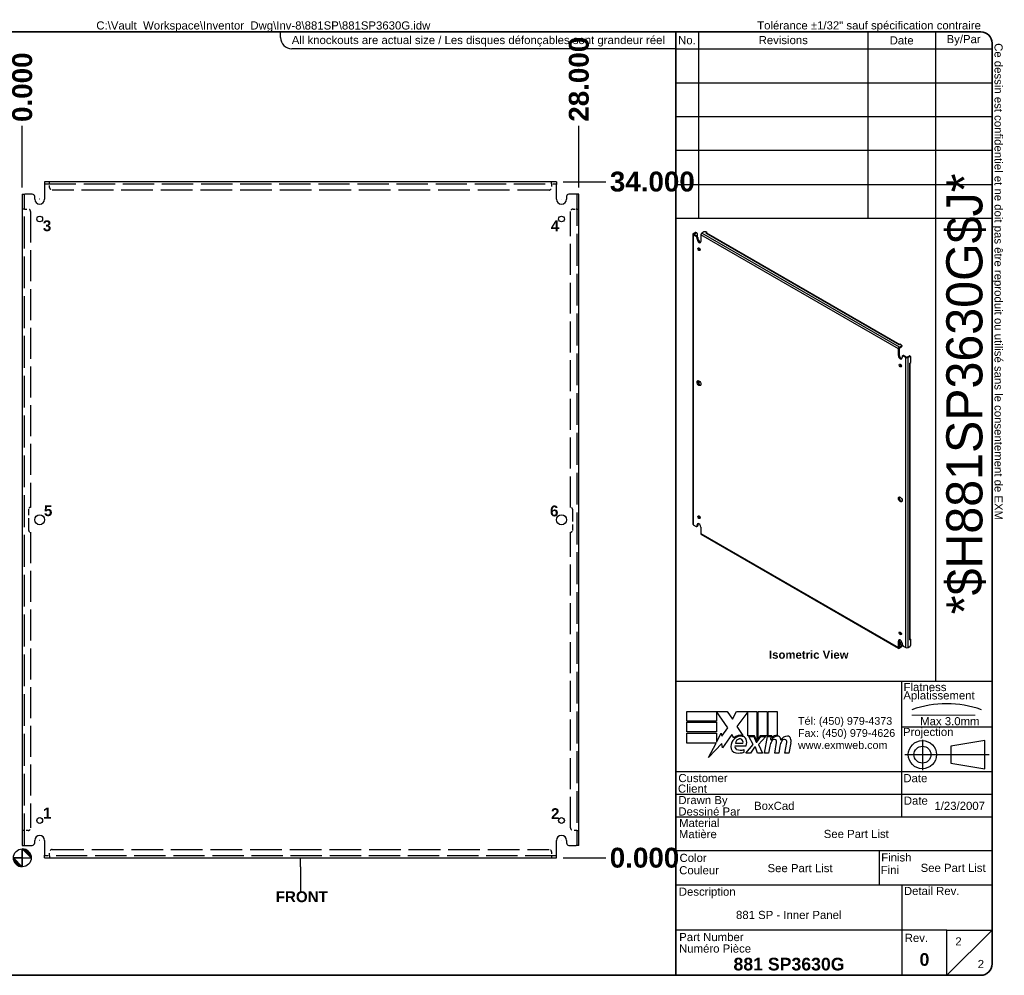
# Model space of a CAD drawing. Header units: inches. Extents: x 3.1 to 77.6, y 2.1 to 50.2.
# Tile 2 of 2: x 28 to 77.6, y 2.1 to 50.2. Entities that reach past the tile are written whole.
import ezdxf
from ezdxf.enums import TextEntityAlignment as Align

# ---------------------------------------------------------------- set-up
doc = ezdxf.new("R2010")
doc.units = ezdxf.units.IN
doc.header["$LTSCALE"] = 8.333333
doc.header["$MEASUREMENT"] = 0
for name, pattern in [('CHAIN', [0.7087, 0.4724, -0.0591, 0.1181, -0.0591]), ('DASHED', [0.2067, 0.1654, -0.0413]), ('DASHED_SPACE', [0.2067, 0.1654, -0.0413])]:
    doc.linetypes.add(name, pattern=pattern)
doc.layers.get('0').update_dxf_attribs({"lineweight": 25})
for name, color, linetype, lineweight in [('Centerline(ANSI)', 7, 'Continuous', 25), ('Dimensions(ANSI)', 7, 'Continuous', 25), ('Hidden Edges(ANSI)', 7, 'DASHED_SPACE', 25), ('Sketch Geometry(ANSI)', 7, 'Continuous', 25), ('Symbols(ANSI)', 7, 'Continuous', 25), ('Visible Edges(ANSI)', 7, 'Continuous', 25), ('Visible Tangent Edges(ANSI)', 7, 'Continuous', 25), ('Work Point(ANSI)', 7, 'Continuous', 25)]:
    doc.layers.add(name, color=color, linetype=linetype, lineweight=lineweight)
doc.styles.add('Current-ANSI', font='arial.ttf')
doc.styles.add('Dimension-ANSI', font='arialbd.ttf')
doc.styles.add('Text Style44', font='arialbd.ttf')
doc.styles.add('Text Style83', font='FRE3OF9X.TTF')
doc.dimstyles.new('INCH-ANSI', dxfattribs={"dimscale": 8.333333, "dimtxt": 0.12, "dimasz": 0.098425, "dimexe": 0.04, "dimexo": 0.04, "dimgap": 0.031496, "dimtad": 0, "dimtih": 1, "dimtoh": 1, "dimdec": 3, "dimrnd": 1e-08, "dimzin": 0, "dimdsep": 46, "dimtxsty": 'Dimension-ANSI', "dimcen": 0.09, "dimdle": 0.312, "dimclrd": 179, "dimclre": 179, "dimclrt": 7, "dimadec": 1, "dimazin": 0, "dimtfac": 1, "dimtdec": 3, "dimtofl": 0, "dimtmove": 0, "dimatfit": 3, "dimfxl": 1, "dimtolj": 1, "dimtzin": 4, "dimlwd": 25, "dimlwe": 25, "dimarcsym": 0})
doc.dimstyles.new('INCH-ANSI-VERTICAL', dxfattribs={"dimscale": 8.333333, "dimtxt": 0.12, "dimasz": 0.098425, "dimexe": 0.04, "dimexo": 0.04, "dimgap": 0.031496, "dimtad": 0, "dimtih": 1, "dimtoh": 1, "dimdec": 3, "dimrnd": 1e-08, "dimzin": 0, "dimdsep": 46, "dimtxsty": 'Dimension-ANSI', "dimcen": 0.09, "dimdle": 0.312, "dimclrd": 179, "dimclre": 179, "dimclrt": 7, "dimadec": 1, "dimazin": 0, "dimtfac": 1, "dimtdec": 3, "dimtofl": 0, "dimtmove": 0, "dimatfit": 3, "dimfxl": 1, "dimtolj": 1, "dimtzin": 4, "dimlwd": 25, "dimlwe": 25, "dimarcsym": 0})

# ---------------------------------------------------------------- blocks, each defined once
blk = doc.blocks.new('Origin Indicator Symbol1')
at = {"layer": 'Dimensions(ANSI)'}
h = blk.add_hatch(color=7, dxfattribs=at)
edge = h.paths.add_edge_path(flags=0)
edge.add_line((5.83, 1.653), (5.928, 1.554))
edge.add_arc((5.83, 1.554), 0.0984, 0, 90)
h = blk.add_hatch(color=7, dxfattribs=at)
edge = h.paths.add_edge_path(flags=0)
edge.add_line((5.83, 1.456), (5.731, 1.554))
edge.add_arc((5.83, 1.554), 0.0984, 180, 270)
at = {"layer": 'Dimensions(ANSI)', "color": 7, "linetype": 'Continuous'}
for p, q in [((5.83, 1.653), (5.928, 1.554)), ((5.83, 1.456), (5.731, 1.554))]:
    blk.add_line(p, q, dxfattribs=at)
at = {"layer": 'Dimensions(ANSI)', "color": 7, "linetype": 'Continuous', "flags": 128}
for points in [[(5.83, 1.554), (5.928, 1.554), (5.83, 1.653), (5.83, 1.554)], [(5.83, 1.554), (5.83, 1.653), (5.83, 1.456), (5.83, 1.554)], [(5.83, 1.554), (5.83, 1.456), (5.731, 1.554), (5.83, 1.554)], [(5.83, 1.554), (5.731, 1.554), (5.83, 1.554), (5.83, 1.554)]]:
    blk.add_lwpolyline(points, dxfattribs=at)
at = {"layer": 'Dimensions(ANSI)', "color": 7, "linetype": 'Continuous'}
blk.add_circle((5.83, 1.554), 0.0984, dxfattribs=at)
for start, end in [(0, 90), (180, 270)]:
    blk.add_arc((5.83, 1.554), 0.0984, start, end, dxfattribs=at)
at = {"layer": 'Dimensions(ANSI)', "color": 7}
for points in [[(5.83, 1.554), (5.928, 1.554), (5.83, 1.653), (5.83, 1.554)], [(5.83, 1.554), (5.83, 1.653), (5.83, 1.456), (5.83, 1.554)], [(5.83, 1.554), (5.83, 1.456), (5.731, 1.554), (5.83, 1.554)], [(5.83, 1.554), (5.731, 1.554), (5.83, 1.554)]]:
    blk.add_solid(points, dxfattribs=at)
blk = doc.blocks.new('Datum Identifier4')
at = {"layer": 'Symbols(ANSI)', "color": 7, "linetype": 'Continuous', "lineweight": 25}
for p, q in [((8.91, 1.456), (8.91, 1.554)), ((8.91, 1.456), (8.91, 1.371)), ((8.91, 1.371), (8.91, 1.186))]:
    blk.add_line(p, q, dxfattribs=at)
at = {"layer": 'Symbols(ANSI)', "color": 7, "insert": (8.634, 1.062), "char_height": 0.12, "attachment_point": 7, "line_spacing_factor": 0.25, "style": 'Dimension-ANSI'}
blk.add_mtext('FRONT', dxfattribs=at)
blk = doc.blocks.new('Leader Text1')
at = {"layer": 'Symbols(ANSI)', "color": 7, "insert": (6.057, 8.485), "char_height": 0.12, "attachment_point": 7, "line_spacing_factor": 0.25, "style": 'Dimension-ANSI'}
blk.add_mtext('3', dxfattribs=at)
blk = doc.blocks.new('Leader Text2')
at = {"layer": 'Symbols(ANSI)', "color": 7, "insert": (11.679, 8.486), "char_height": 0.12, "attachment_point": 7, "line_spacing_factor": 0.25, "style": 'Dimension-ANSI'}
blk.add_mtext('4', dxfattribs=at)
blk = doc.blocks.new('Leader Text3')
at = {"layer": 'Symbols(ANSI)', "color": 7, "insert": (6.059, 1.989), "char_height": 0.12, "attachment_point": 7, "line_spacing_factor": 0.25, "style": 'Dimension-ANSI'}
blk.add_mtext('1', dxfattribs=at)
blk = doc.blocks.new('Leader Text4')
at = {"layer": 'Symbols(ANSI)', "color": 7, "insert": (11.681, 1.983), "char_height": 0.12, "attachment_point": 7, "line_spacing_factor": 0.25, "style": 'Dimension-ANSI'}
blk.add_mtext('2', dxfattribs=at)
blk = doc.blocks.new('*D15')
at = {"layer": 'Defpoints', "color": 0, "linetype": 'Continuous', "transparency": 16777216}
for p in [(28.156, 44.835), (28.156, 41.404), (28.156, 41.404)]:
    blk.add_point(p, dxfattribs=at)
at = {"layer": 'Dimensions(ANSI)', "color": 179, "linetype": 'Continuous', "lineweight": 25, "transparency": 16777216}
blk.add_line((28.156, 41.737), (28.156, 44.835), dxfattribs=at)
at = {"layer": 'Dimensions(ANSI)', "color": 7, "linetype": 'Continuous', "lineweight": 25, "transparency": 16777216, "insert": (28.156, 46.782), "char_height": 1, "attachment_point": 5, "rotation": 90, "style": 'Dimension-ANSI'}
blk.add_mtext('\\A1;0.000', dxfattribs=at)
blk = doc.blocks.new('*D16')
at = {"layer": 'Defpoints', "color": 0, "linetype": 'Continuous', "transparency": 16777216}
for p in [(56.156, 44.835), (28.156, 41.404), (56.156, 41.404)]:
    blk.add_point(p, dxfattribs=at)
at = {"layer": 'Dimensions(ANSI)', "color": 179, "linetype": 'Continuous', "lineweight": 25, "transparency": 16777216}
blk.add_line((56.156, 41.737), (56.156, 44.835), dxfattribs=at)
at = {"layer": 'Dimensions(ANSI)', "color": 7, "linetype": 'Continuous', "lineweight": 25, "transparency": 16777216, "insert": (56.156, 47.182), "char_height": 1, "attachment_point": 5, "rotation": 90, "style": 'Dimension-ANSI'}
blk.add_mtext('\\A1;28.000', dxfattribs=at)
blk = doc.blocks.new('*D17')
at = {"layer": 'Defpoints', "color": 0, "linetype": 'Continuous', "transparency": 16777216}
for p in [(55.031, 8.029), (55.031, 8.029), (57.511, 8.029)]:
    blk.add_point(p, dxfattribs=at)
at = {"layer": 'Dimensions(ANSI)', "color": 179, "linetype": 'Continuous', "lineweight": 25, "transparency": 16777216}
blk.add_line((55.364, 8.029), (57.511, 8.029), dxfattribs=at)
at = {"layer": 'Dimensions(ANSI)', "color": 7, "linetype": 'Continuous', "lineweight": 25, "transparency": 16777216, "insert": (59.457, 8.029), "char_height": 1, "attachment_point": 5, "style": 'Dimension-ANSI'}
blk.add_mtext('\\A1;0.000', dxfattribs=at)
blk = doc.blocks.new('*D18')
at = {"layer": 'Defpoints', "color": 0, "linetype": 'Continuous', "transparency": 16777216}
for p in [(55.031, 42.029), (57.511, 42.029), (55.031, 8.029)]:
    blk.add_point(p, dxfattribs=at)
at = {"layer": 'Dimensions(ANSI)', "color": 179, "linetype": 'Continuous', "lineweight": 25, "transparency": 16777216}
blk.add_line((55.364, 42.029), (57.511, 42.029), dxfattribs=at)
at = {"layer": 'Dimensions(ANSI)', "color": 7, "linetype": 'Continuous', "lineweight": 25, "transparency": 16777216, "insert": (59.849, 42.029), "char_height": 1, "attachment_point": 5, "style": 'Dimension-ANSI'}
blk.add_mtext('\\A1;34.000', dxfattribs=at)
blk = doc.blocks.new('Leader Text5')
at = {"layer": 'Symbols(ANSI)', "color": 7, "insert": (6.059, 1.989), "char_height": 0.12, "attachment_point": 7, "line_spacing_factor": 0.25, "style": 'Dimension-ANSI'}
blk.add_mtext('1', dxfattribs=at)
blk = doc.blocks.new('Leader Text6')
at = {"layer": 'Symbols(ANSI)', "color": 7, "insert": (6.069, 5.333), "char_height": 0.12, "attachment_point": 7, "line_spacing_factor": 0.25, "style": 'Dimension-ANSI'}
blk.add_mtext('5', dxfattribs=at)
blk = doc.blocks.new('Leader Text7')
at = {"layer": 'Symbols(ANSI)', "color": 7, "insert": (6.069, 5.333), "char_height": 0.12, "attachment_point": 7, "line_spacing_factor": 0.25, "style": 'Dimension-ANSI'}
blk.add_mtext('5', dxfattribs=at)
blk = doc.blocks.new('Leader Text8')
at = {"layer": 'Symbols(ANSI)', "color": 7, "insert": (11.67, 5.33), "char_height": 0.12, "attachment_point": 7, "line_spacing_factor": 0.25, "style": 'Dimension-ANSI'}
blk.add_mtext('6', dxfattribs=at)
blk = doc.blocks.new('Title Blocks EXM - ANSI B')
for p, q in [((13.372, 3.063), (13.372, 3.17)), ((13.372, 3.17), (13.818, 3.17)), ((13.824, 2.989), (13.701, 3.168)), ((13.701, 3.168), (13.701, 3.063)), ((13.818, 3.17), (13.877, 3.083)), ((13.877, 3.083), (13.923, 3.17)), ((13.923, 3.17), (14.146, 3.17)), ((14.046, 3.166), (13.924, 3.002)), ((14.046, 2.9), (14.046, 3.166)), ((14.146, 3.17), (14.146, 2.842)), ((14.16, 3.17), (14.259, 3.17)), ((14.16, 2.866), (14.16, 3.17)), ((14.259, 3.17), (14.259, 2.9)), ((14.273, 3.17), (14.372, 3.17)), ((14.273, 2.9), (14.273, 3.17)), ((14.372, 3.17), (14.372, 2.905)), ((13.701, 3.063), (13.372, 3.063)), ((13.372, 3.049), (13.701, 3.049)), ((13.372, 2.942), (13.372, 3.049)), ((13.701, 3.049), (13.701, 2.942)), ((13.758, 2.895), (13.824, 2.989)), ((13.924, 3.002), (13.993, 2.903)), ((13.701, 2.942), (13.372, 2.942)), ((13.372, 2.82), (13.372, 2.927)), ((13.372, 2.927), (13.701, 2.927)), ((13.701, 2.831), (13.752, 2.929)), ((13.701, 2.927), (13.701, 2.831)), ((13.752, 2.929), (13.758, 2.895)), ((13.87, 2.914), (13.765, 2.768)), ((13.893, 2.876), (13.87, 2.914)), ((14.121, 2.9), (14.046, 2.9)), ((14.059, 2.891), (14.113, 2.891)), ((14.105, 2.802), (14.059, 2.891)), ((14.113, 2.891), (14.139, 2.83)), ((14.146, 2.842), (14.121, 2.9)), ((14.146, 2.83), (14.19, 2.891)), ((14.185, 2.9), (14.16, 2.866)), ((14.245, 2.891), (14.164, 2.803)), ((14.259, 2.9), (14.185, 2.9)), ((14.19, 2.891), (14.245, 2.891)), ((14.232, 2.709), (14.264, 2.891)), ((14.264, 2.891), (14.302, 2.891)), ((14.314, 2.9), (14.273, 2.9)), ((14.302, 2.891), (14.299, 2.859)), ((14.299, 2.859), (14.309, 2.859)), ((14.312, 2.88), (14.314, 2.9)), ((13.695, 2.82), (13.372, 2.82)), ((13.612, 2.661), (13.695, 2.82)), ((13.758, 2.815), (13.612, 2.661)), ((13.765, 2.768), (13.758, 2.815)), ((13.905, 2.788), (14.027, 2.788)), ((13.91, 2.818), (13.99, 2.818)), ((14.005, 2.718), (14.005, 2.748)), ((14.023, 2.709), (14.105, 2.802)), ((14.122, 2.774), (14.077, 2.709)), ((14.13, 2.774), (14.122, 2.774)), ((14.155, 2.709), (14.13, 2.774)), ((14.139, 2.83), (14.146, 2.83)), ((14.164, 2.803), (14.209, 2.709)), ((14.289, 2.784), (14.276, 2.709)), ((14.345, 2.709), (14.365, 2.824)), ((14.402, 2.784), (14.389, 2.709)), ((14.457, 2.709), (14.477, 2.824)), ((14.523, 2.823), (14.501, 2.709)), ((14.077, 2.709), (14.023, 2.709)), ((14.209, 2.709), (14.155, 2.709)), ((14.276, 2.709), (14.232, 2.709)), ((14.389, 2.709), (14.345, 2.709)), ((14.501, 2.709), (14.457, 2.709))]:
    blk.add_line(p, q)
for centre, radius, start, end in [((13.991, 2.772), 0.133, 134.1684, 176.5646), ((13.968, 2.796), 0.11, 77.079, 133.1785), ((13.968, 2.796), 0.0996, 80.4085, 134.1684), ((13.965, 2.811), 0.056, 109.3797, 172.9975), ((13.959, 2.83), 0.0365, 51.1652, 109.3797), ((13.962, 2.833), 0.0318, 331.4547, 51.1652), ((13.981, 2.843), 0.0507, 23.8445, 85.0802), ((13.941, 2.826), 0.094, 336.1555, 23.8445), ((14.442, 2.757), 0.155, 147.5992, 170), ((14.376, 2.816), 0.08, 89.4776, 147.4114), ((14.346, 2.818), 0.042, 96.03, 147.5992), ((14.37, 2.825), 0.08, 88.7952, 136.5849), ((14.344, 2.839), 0.02, 23.5571, 96.03), ((14.325, 2.831), 0.041, 350, 23.5571), ((14.377, 2.862), 0.0338, 16.9928, 89.4776), ((14.555, 2.759), 0.155, 148.5584, 170.8257), ((14.317, 2.844), 0.096, 3.6169, 16.9928), ((14.486, 2.814), 0.0819, 89.6788, 153.9508), ((14.458, 2.818), 0.042, 96.1027, 147.6083), ((14.456, 2.839), 0.02, 23.5487, 96.1027), ((14.437, 2.831), 0.041, 349.9922, 23.5487), ((14.487, 2.861), 0.035, 18.4748, 89.6788), ((14.429, 2.842), 0.096, 349, 18.4748), ((13.925, 2.776), 0.0658, 176.5646, 261.5605), ((13.936, 2.779), 0.032, 163.5261, 244.6784), ((13.966, 2.842), 0.102, 244.6784, 292.5609), ((13.945, 2.911), 0.202, 261.5605, 287.3343)]:
    blk.add_arc(centre, radius, start, end)
at = {"layer": 'Centerline(ANSI)', "linetype": 'DASHED', "lineweight": 18, "ltscale": 0.507983}
blk.add_line((15.861, 3.128), (16.632, 3.128), dxfattribs=at)
at = {"layer": 'Centerline(ANSI)', "linetype": 'CHAIN', "ltscale": 0.185148}
blk.add_line((15.979, 2.855), (15.979, 2.521), dxfattribs=at)
at = {"layer": 'Centerline(ANSI)', "linetype": 'CHAIN', "ltscale": 0.437897}
blk.add_line((15.786, 2.691), (16.717, 2.691), dxfattribs=at)
at = {"layer": 'Sketch Geometry(ANSI)'}
for p, q in [((13.25, 10.687), (16.625, 10.687)), ((13.5, 10.687), (13.5, 8.625)), ((15.375, 10.687), (15.375, 8.625)), ((16.125, 10.687), (16.125, 3.5)), ((13.25, 10.5), (16.75, 10.5)), ((16.75, 10.562), (16.75, 0.375)), ((13.25, 10.125), (16.75, 10.125)), ((13.25, 9.75), (16.75, 9.75)), ((16.75, 9.375), (13.25, 9.375)), ((13.25, 9), (16.75, 9)), ((16.75, 9), (16.75, 8.625)), ((13.25, 8.625), (16.75, 8.625)), ((16.75, 3.5), (13.25, 3.5)), ((15.75, 2), (15.75, 3.5)), ((15.75, 3), (16.75, 3)), ((16.669, 2.847), (16.294, 2.785)), ((16.669, 2.535), (16.669, 2.847)), ((16.294, 2.785), (16.294, 2.598)), ((16.294, 2.598), (16.669, 2.535)), ((16.75, 2.5), (13.25, 2.5)), ((16.75, 2.25), (13.25, 2.25)), ((16.75, 2), (13.25, 2)), ((13.25, 1.629), (16.75, 1.629)), ((15.499, 1.629), (15.499, 1.25)), ((13.25, 1.25), (16.75, 1.25)), ((15.75, 1.25), (15.75, 0.75)), ((15.75, 0.75), (13.25, 0.75)), ((16.25, 0.75), (15.75, 0.75)), ((15.75, 0.75), (15.75, 0.25)), ((16.25, 0.25), (16.25, 0.75)), ((16.25, 0.75), (16.75, 0.75)), ((16.25, 0.25), (16.75, 0.75)), ((16.625, 0.25), (13.25, 0.25))]:
    blk.add_line(p, q, dxfattribs=at)
at = {"layer": 'Sketch Geometry(ANSI)', "linetype": 'Continuous', "lineweight": 35}
for p, q in [((13.25, 8.625), (13.25, 10.687)), ((13.25, 8.625), (13.25, 3.5)), ((13.25, 0.25), (13.25, 3.5))]:
    blk.add_line(p, q, dxfattribs=at)
at = {"layer": 'Sketch Geometry(ANSI)'}
for radius in [0.156, 0.0935]:
    blk.add_circle((15.979, 2.691), radius, dxfattribs=at)
for centre, radius, start, end in [((16.625, 10.562), 0.125, 0, 90), ((16.247, 2.112), 1.143, 70.2973, 109.7027), ((16.625, 0.375), 0.125, 270, 0)]:
    blk.add_arc(centre, radius, start, end, dxfattribs=at)
at = {"layer": 'Symbols(ANSI)', "color": 7, "char_height": 0.09, "style": 'Current-ANSI'}
for s, insert, width, attachment_point in [('No.', (13.373, 10.595), 0.25039, 5), ('Revisions', (14.439, 10.596), 1.87331, 5), ('Date', (15.749, 10.593), 0.75135, 5), ('By/Par', (16.435, 10.594), 0.62202, 5), ('Date', (15.773, 2.136), 0.26554, 7), ('Rev.', (15.783, 0.618), 0.25854, 7)]:
    blk.add_mtext(s, dxfattribs=dict(at, insert=insert, width=width, attachment_point=attachment_point))
for s, insert, attachment_point in [('\\fArial|b1|i0;\\H0.0900;Isometric View', (14.281, 3.842), 1), ('Flatness', (15.77, 3.393), 7), ('Aplatissement', (15.768, 3.275), 7), ('Max 3.0mm', (15.954, 3.015), 7), ('Projection', (15.764, 2.87), 7), ('Customer', (13.278, 2.386), 7), ('Date', (15.768, 2.385), 7), ('Client', (13.273, 2.269), 7), ('Drawn By', (13.278, 2.117), 7), ('Dessiné Par', (13.278, 2.016), 7), ('Material', (13.286, 1.889), 7), ('Matière', (13.284, 1.766), 7), ('Color', (13.291, 1.503), 7), ('Finish', (15.523, 1.508), 7), ('Couleur', (13.287, 1.366), 7), ('Fini', (15.518, 1.37), 7), ('Description', (13.283, 1.103), 7), ('Detail Rev.', (15.774, 1.137), 7), ('Part Number', (13.287, 0.627), 7), ('Numéro Pièce', (13.286, 0.5), 7)]:
    blk.add_mtext(s, dxfattribs=dict(at, insert=insert, attachment_point=attachment_point))
at = {"layer": 'Symbols(ANSI)', "color": 7, "insert": (14.602, 3.107), "char_height": 0.085, "attachment_point": 1, "line_spacing_factor": 0.944221, "style": 'Current-ANSI'}
blk.add_mtext('\\fArial|b0|i0;\\H0.0850;Tél: (450) 979-4373\\PFax: (450) 979-4626\\Pwww.exmweb.com', dxfattribs=at)
at = {"layer": 'Symbols(ANSI)', "color": 7, "style": 'Current-ANSI'}
for tag, p in [('REV1', (13.375, 10.313)), ('REV1DATE', (15.75, 10.31)), ('REV1BY', (16.437, 10.313)), ('REV2', (13.373, 9.938)), ('REV2DATE', (15.747, 9.941)), ('REV2BY', (16.437, 9.938)), ('REV3', (13.374, 9.563)), ('REV3DATE', (15.752, 9.563)), ('REV3BY', (16.437, 9.564)), ('REV4', (13.377, 9.188)), ('REV4DATE', (15.752, 9.188)), ('REV4BY', (16.441, 9.188)), ('REV5', (13.373, 8.813)), ('REV5DATE', (15.752, 8.813)), ('REV5BY', (16.438, 8.811)), ('MFG_APPROVED_DATE', (16.393, 2.374)), ('DETAIL_REV', (16.249, 0.926))]:
    blk.add_attdef(tag, text='', height=0.09, dxfattribs=at).set_placement(p, align=Align.MIDDLE_CENTER)
for tag, p in [('REV1DESC', (13.526, 10.31)), ('REV2DESC', (13.525, 9.937)), ('REV3DESC', (13.528, 9.564)), ('REV4DESC', (13.533, 9.19)), ('REV5DESC', (13.532, 8.811)), ('COMPANY', (14.12, 2.375))]:
    blk.add_attdef(tag, text='', height=0.09, dxfattribs=at).set_placement(p, align=Align.MIDDLE_LEFT)
at = {"layer": 'Symbols(ANSI)', "color": 7, "style": 'Text Style83'}
blk.add_attdef('BARCODE_001', (16.643, 4.244), '', height=0.4, rotation=90, dxfattribs=at)
at = {"layer": 'Symbols(ANSI)', "color": 7}
for tag, p, height, style in [('AUTHOR_001', (14.116, 2.08), 0.09, 'Current-ANSI'), ('IDW_DATE_001', (16.112, 2.08), 0.09, 'Current-ANSI'), ('MATERIEL_001', (14.887, 1.769), 0.09, 'Current-ANSI'), ('COLOR_001', (14.265, 1.391), 0.09, 'Current-ANSI'), ('FINISH_001', (15.959, 1.394), 0.09, 'Current-ANSI'), ('IDW_DESC_001', (13.916, 0.873), 0.09, 'Current-ANSI'), ('Sheet_Number_001', (16.343, 0.58), 0.09, 'Current-ANSI'), ('IDW_NAME_001', (13.888, 0.304), 0.14, 'Text Style44'), ('IDW_REV_001', (15.947, 0.355), 0.14, 'Text Style44'), ('Number_of_sheets_001', (16.591, 0.33), 0.09, 'Current-ANSI')]:
    blk.add_attdef(tag, p, '', height=height, dxfattribs=dict(at, style=style))
blk = doc.blocks.new('Borders EXM - B (Inch) - B')
at = {"layer": 'Sketch Geometry(ANSI)', "linetype": 'Continuous', "lineweight": 35}
for p, q in [((16.438, 10.692), (0.437, 10.692)), ((16.562, 0.38), (16.562, 10.567)), ((0.437, 0.255), (16.438, 0.255))]:
    blk.add_line(p, q, dxfattribs=at)
at = {"layer": 'Sketch Geometry(ANSI)'}
for p, q in [((8.688, 10.63), (8.688, 10.692)), ((13.062, 10.692), (13.062, 10.505)), ((13.062, 10.505), (8.812, 10.505))]:
    blk.add_line(p, q, dxfattribs=at)
at = {"layer": 'Sketch Geometry(ANSI)', "linetype": 'Continuous', "lineweight": 35}
for centre, start, end in [((16.438, 10.567), 0, 90), ((16.438, 0.38), 270, 0)]:
    blk.add_arc(centre, 0.125, start, end, dxfattribs=at)
at = {"layer": 'Sketch Geometry(ANSI)'}
blk.add_arc((8.812, 10.63), 0.125, 180, 270, dxfattribs=at)
at = {"layer": 'Symbols(ANSI)', "color": 7, "char_height": 0.09, "style": 'Current-ANSI'}
for s, insert, attachment_point in [('Tolérance ±1/32" sauf spécification contraire', (13.963, 10.692), 7), ('All knockouts are actual size / Les disques défonçables sont grandeur réel', (8.812, 10.647), 1)]:
    blk.add_mtext(s, dxfattribs=dict(at, insert=insert, attachment_point=attachment_point))
at = {"layer": 'Symbols(ANSI)', "color": 7, "insert": (16.562, 10.567), "char_height": 0.09, "attachment_point": 7, "rotation": 270, "style": 'Current-ANSI'}
blk.add_mtext('Ce dessin est confidentiel et ne doit pas être reproduit ou utilisé sans le consentement de EXM', dxfattribs=at)
at = {"layer": 'Symbols(ANSI)', "color": 7, "style": 'Current-ANSI'}
blk.add_attdef('FILENAME_AND_PATH_001', (6.649, 10.718), '', height=0.09, dxfattribs=at)

msp = doc.modelspace()

# ---------------------------------------------------------------- linework, layer by layer
at = {"layer": 'Hidden Edges(ANSI)', "ltscale": 1.141953}
for p, q in [((29.281, 41.9241), (55.031, 41.9241)), ((55.031, 8.1341), (29.281, 8.1341))]:
    msp.add_line(p, q, dxfattribs=at)
at = {"layer": 'Hidden Edges(ANSI)', "ltscale": 0.043898}
for p, q in [((29.5308, 41.9241), (29.5308, 42.0291)), ((29.531, 41.9241), (29.531, 42.0291)), ((54.781, 41.9241), (54.781, 42.0291)), ((54.7812, 41.9241), (54.7812, 42.0291)), ((28.261, 40.6543), (28.156, 40.6543)), ((28.261, 40.6541), (28.156, 40.6541)), ((56.051, 40.6543), (56.156, 40.6543)), ((56.051, 40.6541), (56.156, 40.6541)), ((28.261, 9.4041), (28.156, 9.4041)), ((28.261, 9.4039), (28.156, 9.4039)), ((56.051, 9.4041), (56.156, 9.4041)), ((56.051, 9.4039), (56.156, 9.4039)), ((29.5308, 8.1341), (29.5308, 8.0291)), ((29.531, 8.1341), (29.531, 8.0291)), ((54.781, 8.1341), (54.781, 8.0291)), ((54.7812, 8.1341), (54.7812, 8.0291))]:
    msp.add_line(p, q, dxfattribs=at)
at = {"layer": 'Hidden Edges(ANSI)', "ltscale": 0.020305}
for p, q in [((29.531, 41.9241), (29.531, 41.8931)), ((54.781, 41.9241), (54.781, 41.8931)), ((28.261, 40.6541), (28.292, 40.6541)), ((56.051, 40.6541), (56.02, 40.6541)), ((28.261, 9.4041), (28.292, 9.4041)), ((56.051, 9.4041), (56.02, 9.4041)), ((29.531, 8.1341), (29.531, 8.1651)), ((54.781, 8.1341), (54.781, 8.1651))]:
    msp.add_line(p, q, dxfattribs=at)
at = {"layer": 'Hidden Edges(ANSI)', "ltscale": 0.065688}
for p, q in [((29.531, 41.7361), (29.531, 41.8931)), ((54.781, 41.8931), (54.781, 41.7361)), ((28.292, 40.6541), (28.449, 40.6541)), ((55.863, 40.6541), (56.02, 40.6541)), ((28.449, 9.4041), (28.292, 9.4041)), ((56.02, 9.4041), (55.863, 9.4041)), ((29.531, 8.1651), (29.531, 8.3221)), ((54.781, 8.3221), (54.781, 8.1651))]:
    msp.add_line(p, q, dxfattribs=at)
at = {"layer": 'Hidden Edges(ANSI)', "ltscale": 1.156896}
for p, q in [((54.656, 41.6111), (29.656, 41.6111)), ((29.656, 8.4471), (54.656, 8.4471))]:
    msp.add_line(p, q, dxfattribs=at)
at = {"layer": 'Hidden Edges(ANSI)', "ltscale": 1.161909}
for p, q in [((28.261, 8.6541), (28.261, 41.4041)), ((56.051, 41.4041), (56.051, 8.6541))]:
    msp.add_line(p, q, dxfattribs=at)
at = {"layer": 'Hidden Edges(ANSI)', "ltscale": 1.130866}
for p, q in [((28.574, 40.5291), (28.574, 25.6541)), ((55.738, 25.6541), (55.738, 40.5291)), ((28.574, 24.4041), (28.574, 9.5291)), ((55.738, 9.5291), (55.738, 24.4041))]:
    msp.add_line(p, q, dxfattribs=at)
at = {"layer": 'Hidden Edges(ANSI)', "ltscale": 0.445332}
for p, q in [((28.4805, 24.4976), (28.4805, 25.5606)), ((55.8315, 25.5606), (55.8315, 24.4976))]:
    msp.add_line(p, q, dxfattribs=at)
at = {"layer": 'Hidden Edges(ANSI)', "ltscale": 0.082177}
for centre, start, end in [((29.656, 41.7361), 180, 270), ((54.656, 41.7361), 270, 0), ((28.449, 40.5291), 0, 90), ((55.863, 40.5291), 90, 180), ((28.449, 9.5291), 270, 0), ((55.863, 9.5291), 180, 270), ((29.656, 8.3221), 90, 180), ((54.656, 8.3221), 0, 90)]:
    msp.add_arc(centre, 0.125, start, end, dxfattribs=at)
at = {"layer": 'Hidden Edges(ANSI)', "ltscale": 0.061443}
for centre, start, end in [((28.574, 25.5606), 90, 180), ((55.738, 25.5606), 0, 90), ((28.574, 24.4976), 180, 270), ((55.738, 24.4976), 270, 0)]:
    msp.add_arc(centre, 0.0935, start, end, dxfattribs=at)
at = {"layer": 'Visible Edges(ANSI)'}
for p, q in [((55.031, 42.0291), (29.281, 42.0291)), ((29.281, 42.0291), (29.281, 41.8931)), ((29.281, 41.8931), (29.281, 41.1541)), ((55.031, 42.0291), (55.031, 41.8931)), ((55.031, 41.1541), (55.031, 41.8931)), ((28.156, 41.4041), (28.292, 41.4041)), ((28.156, 41.4041), (28.156, 8.6541)), ((28.656, 41.4041), (28.292, 41.4041)), ((28.781, 41.1541), (28.781, 41.2791)), ((55.531, 41.2791), (55.531, 41.1541)), ((56.02, 41.4041), (55.656, 41.4041)), ((56.156, 41.4041), (56.02, 41.4041)), ((56.156, 8.6541), (56.156, 41.4041)), ((61.8906, 39.3882), (61.8906, 24.8026)), ((61.9123, 39.4185), (62.0091, 39.4744)), ((62.0527, 39.2768), (61.9123, 39.3579)), ((61.9528, 39.3951), (62.0496, 39.451)), ((61.9528, 39.3813), (62.0932, 39.3002)), ((62.0432, 39.4777), (62.0837, 39.4544)), ((62.0978, 39.4231), (62.0978, 39.2973)), ((62.1009, 39.1377), (62.1009, 39.1933)), ((62.1414, 39.2167), (62.1414, 39.1611)), ((62.2937, 39.3555), (62.2937, 39.0263)), ((62.443, 39.5022), (62.3462, 39.4463)), ((62.535, 39.4441), (62.5876, 39.4744)), ((62.5351, 39.444), (62.535, 39.4441)), ((62.5352, 39.4441), (62.5351, 39.444)), ((62.5876, 39.4744), (62.5394, 39.5022)), ((72.2958, 33.8339), (62.5723, 39.4478)), ((62.5876, 39.4744), (62.5876, 39.4389)), ((62.1483, 39.1156), (62.1703, 39.1029)), ((62.2185, 39.0194), (62.2185, 39.0074)), ((62.2185, 38.6841), (62.2185, 38.6105)), ((72.2739, 33.8213), (72.274, 33.8214)), ((72.274, 33.8213), (72.2739, 33.8213)), ((72.3265, 33.8516), (72.274, 33.8213)), ((72.2778, 33.7123), (72.3746, 33.7682)), ((72.2778, 33.6655), (72.3746, 33.7214)), ((72.3746, 33.8238), (72.3265, 33.8516)), ((72.3946, 33.796), (72.3946, 33.7492)), ((72.2254, 33.2923), (72.2254, 33.6214)), ((72.2659, 33.6448), (72.2659, 33.3157)), ((72.4182, 33.2366), (72.4182, 33.181)), ((72.4323, 33.2678), (72.4728, 33.2912)), ((72.6068, 33.1834), (72.4664, 33.2645)), ((72.5069, 33.2878), (72.6473, 33.2068)), ((72.7681, 33.2627), (72.6712, 33.2068)), ((72.8086, 33.2393), (72.7117, 33.1834)), ((72.8426, 33.2427), (72.8021, 33.2661)), ((72.8568, 32.9332), (72.8568, 33.2115)), ((72.8042, 32.9029), (72.8568, 32.9332)), ((72.8042, 32.9028), (72.8042, 32.9029)), ((72.8043, 32.9028), (72.8042, 32.9028)), ((72.826, 19.0155), (72.826, 32.9155)), ((62.142, 31.9671), (62.142, 31.9914)), ((62.1825, 32.0191), (62.1825, 31.9004)), ((62.2185, 31.838), (62.2102, 31.8332)), ((62.2185, 31.838), (62.2185, 31.826)), ((61.9123, 24.7723), (62.0527, 24.6912)), ((62.1009, 24.7191), (62.1009, 24.7747)), ((62.1414, 24.7981), (62.1414, 24.7425)), ((62.2044, 25.182), (62.1929, 25.1753)), ((62.0868, 24.6879), (62.1273, 24.7112)), ((62.2937, 24.6634), (62.2937, 24.3343)), ((62.3091, 24.3003), (72.2407, 18.5663)), ((72.2254, 18.6002), (72.2254, 18.9294)), ((72.2659, 18.9528), (72.2659, 18.6236)), ((72.2659, 18.9305), (72.2782, 18.9234)), ((72.3264, 18.8399), (72.3264, 18.7699)), ((72.8568, 19.0155), (72.8042, 18.9851)), ((72.8042, 18.9852), (72.8043, 18.9853)), ((72.8042, 18.9851), (72.8042, 18.9852)), ((72.826, 19.0332), (72.8568, 19.0155)), ((72.8568, 18.7372), (72.8568, 19.0155)), ((72.2739, 18.7258), (72.274, 18.7258)), ((72.274, 18.7258), (72.2739, 18.7258)), ((72.3265, 18.7561), (72.274, 18.7258)), ((72.3746, 18.6726), (72.2778, 18.6167)), ((72.3746, 18.6259), (72.2778, 18.57)), ((72.2859, 18.8165), (72.2859, 18.7466)), ((72.3265, 18.7561), (72.3746, 18.7283)), ((72.3946, 18.6537), (72.3946, 18.7005)), ((72.4182, 18.818), (72.4182, 18.7624)), ((72.4664, 18.6789), (72.6068, 18.5978)), ((72.7117, 18.5978), (72.8086, 18.6537)), ((28.156, 8.6541), (28.292, 8.6541)), ((28.292, 8.6541), (28.656, 8.6541)), ((28.781, 8.7791), (28.781, 8.9041)), ((29.281, 8.9041), (29.281, 8.1651)), ((55.031, 8.1651), (55.031, 8.9041)), ((55.531, 8.9041), (55.531, 8.7791)), ((55.656, 8.6541), (56.02, 8.6541)), ((56.156, 8.6541), (56.02, 8.6541)), ((29.281, 8.0291), (29.281, 8.1651)), ((29.281, 8.0291), (55.031, 8.0291)), ((55.031, 8.0291), (55.031, 8.1651))]:
    msp.add_line(p, q, dxfattribs=at)
for centre, radius in [((29.031, 40.1541), 0.145), ((55.281, 40.1541), 0.145), ((29.031, 25.0291), 0.25), ((55.281, 25.0291), 0.25), ((29.031, 9.9041), 0.145), ((55.281, 9.9041), 0.145)]:
    msp.add_circle(centre, radius, dxfattribs=at)
for centre, radius, start, end in [((28.656, 41.2791), 0.125, 0, 90), ((29.031, 41.1541), 0.25, 180, 0), ((55.281, 41.1541), 0.25, 180, 0), ((55.656, 41.2791), 0.125, 90, 180), ((29.031, 8.9041), 0.25, 0, 180), ((55.281, 8.9041), 0.25, 0, 180), ((28.656, 8.7791), 0.125, 270, 0), ((55.656, 8.7791), 0.125, 180, 270)]:
    msp.add_arc(centre, radius, start, end, dxfattribs=at)
for centre, major_axis, start_param, end_param in [((61.9647, 39.3882), (-0.0742, 0), 5.4977871, 7.0685835), ((61.9647, 39.3882), (-0.0169, 0), 5.4977871, 7.0685835), ((62.0091, 39.4187), (0.0341, 0.059), 0, 0.7853982), ((62.0496, 39.3953), (0.0341, 0.059), 5.4977871, 7.0685835), ((62.0527, 39.2212), (0.0341, -0.059), 0.7853982, 2.3561945), ((62.0932, 39.2446), (-0.0341, 0.059), 3.9269908, 5.4977871), ((62.1973, 39.082), (0.0682, -0.1181), 3.9269908, 7.0685835), ((62.2378, 39.1054), (0.0682, -0.1181), 3.9269908, 5.9816518), ((62.3462, 39.3857), (0.0371, 0.0642), 0.7853982, 2.3561945), ((62.4912, 39.4744), (0.0682, 0), 0.7853982, 2.3561945), ((62.5352, 39.3835), (0.0371, 0.0642), 0, 0.7853982), ((62.1703, 39.0473), (-0.0341, 0.059), 3.9269908, 5.4977871), ((62.2378, 38.66), (0.0395, -0.0685), 3.679154, 5.7456239), ((72.2778, 33.6517), (0.0371, 0.0642), 0.7853982, 2.3561945), ((72.274, 33.7608), (0.0371, 0.0642), 0.7311589, 0.7853982), ((72.3264, 33.796), (0.0682, 0), 5.4977871, 7.0685835), ((72.3264, 33.7492), (0.0682, 0), 5.4977871, 6.2831853), ((72.3218, 33.2366), (0.0682, -0.1181), 3.9269908, 7.0685835), ((72.2778, 33.6517), (0.0085, 0.0146), 0.7853982, 2.3561945), ((72.3623, 33.26), (0.0682, -0.1181), 3.9269908, 5.9816518), ((72.4664, 33.2088), (-0.0341, 0.059), 5.4977871, 7.0685835), ((72.5069, 33.2322), (-0.0341, 0.059), 5.4977871, 6.2831853), ((72.6593, 33.2137), (0.0169, 0), 3.9269908, 5.4977871), ((72.7681, 33.207), (0.0341, 0.059), 0, 0.7853982), ((72.8086, 33.1836), (0.0341, 0.059), 5.4977871, 7.0685835), ((72.3623, 32.8146), (0.0395, -0.0685), 3.679154, 5.7456239), ((72.6593, 33.2137), (0.0742, 0), 3.9269908, 5.4977871), ((72.7519, 32.9331), (0.0742, 0), 5.4977871, 5.5520264), ((62.2378, 31.9239), (-0.0682, 0.1181), 0.3015335, 2.8400592), ((62.2185, 31.8796), (0.0255, -0.0442), 3.9269908, 5.4977871), ((72.3623, 26.0785), (-0.0682, 0.1181), 0.3015335, 2.8400592), ((61.9647, 24.8026), (-0.0742, 0), 0, 0.7853982), ((62.1973, 24.7191), (-0.0682, 0.1181), 3.9269908, 7.0685835), ((62.2378, 24.7425), (-0.0682, 0.1181), 0.3015335, 0.7853982), ((62.2378, 25.1878), (0.0395, -0.0685), 3.679154, 5.7456239), ((62.1703, 25.241), (0.0341, -0.059), 0, 0.7628134), ((62.0527, 24.7469), (0.0341, -0.059), 5.4977871, 7.0685835), ((62.0932, 24.7703), (0.0341, -0.059), 0, 0.7853982), ((62.3462, 24.3646), (-0.0371, -0.0642), 5.4977871, 6.2831853), ((72.3623, 19.3424), (0.0395, -0.0685), 3.679154, 5.7456239), ((72.3218, 18.8737), (-0.0682, 0.1181), 3.9269908, 7.0685835), ((72.3623, 18.8971), (-0.0682, 0.1181), 0.3015335, 0.7853982), ((72.2377, 18.8443), (0.0341, -0.059), 0.7853982, 1.7325469), ((72.2782, 18.8677), (-0.0341, 0.059), 3.9269908, 5.4977871), ((72.7519, 19.0155), (0.0742, 0), 5.4977871, 6.2831853), ((72.2778, 18.6305), (-0.0371, -0.0642), 5.4977871, 7.0685835), ((72.2778, 18.6305), (-0.0085, -0.0146), 5.4977871, 7.0685835), ((72.274, 18.7396), (0.0085, 0.0146), 3.9269908, 5.4977871), ((72.274, 18.7396), (0.0371, 0.0642), 5.2663139, 5.4977871), ((72.3264, 18.7005), (0.0682, 0), 5.4977871, 7.0685835), ((72.3264, 18.6537), (0.0682, 0), 5.4977871, 6.2831853), ((72.4664, 18.7345), (-0.0341, 0.059), 0.7853982, 2.3561945), ((72.6593, 18.6281), (0.0742, 0), 3.9269908, 5.4977871), ((72.8086, 18.7094), (-0.0341, -0.059), 0.7853982, 2.3561945)]:
    msp.add_ellipse(centre, major_axis=major_axis, ratio=0.5773503, start_param=start_param, end_param=end_param, dxfattribs=at)
for centre, major_axis in [((62.1973, 38.6366), (0.0395, -0.0685)), ((72.3218, 32.7913), (0.0395, -0.0685)), ((62.1973, 31.9005), (0.0682, -0.1181)), ((72.3218, 26.0552), (0.0682, -0.1181)), ((62.1973, 25.1644), (0.0395, -0.0685)), ((72.3218, 19.3191), (0.0395, -0.0685))]:
    msp.add_ellipse(centre, major_axis=major_axis, ratio=0.5773503, dxfattribs=at)
at = {"layer": 'Visible Tangent Edges(ANSI)'}
for p, q in [((61.9123, 39.3579), (61.9123, 24.7723)), ((61.9528, 39.3813), (61.9528, 39.3951)), ((62.0091, 39.4744), (62.0496, 39.451)), ((62.0932, 39.3002), (62.0527, 39.2768)), ((62.1009, 39.1933), (62.1414, 39.2167)), ((62.1009, 39.1377), (62.1414, 39.1611)), ((72.2254, 33.6214), (62.2937, 39.3555)), ((72.2778, 33.7123), (62.3462, 39.4463)), ((72.274, 33.8214), (62.5352, 39.4441)), ((62.1703, 39.1029), (62.1557, 39.0945)), ((62.2102, 39.0146), (62.2185, 39.0194)), ((72.3746, 33.7682), (72.3746, 33.7214)), ((72.2254, 33.2923), (72.2659, 33.3157)), ((72.4664, 33.2645), (72.5069, 33.2878)), ((72.7681, 33.2627), (72.8086, 33.2393)), ((72.6068, 18.5978), (72.6068, 33.1834)), ((72.7117, 18.5978), (72.7117, 33.1834)), ((72.8043, 18.9853), (72.8043, 32.9028)), ((62.1825, 31.9004), (62.1661, 31.891)), ((62.1009, 24.7747), (62.1414, 24.7981)), ((62.2177, 25.2128), (62.1858, 25.1943)), ((62.1414, 24.7425), (62.1009, 24.7191)), ((62.2937, 24.3343), (72.2254, 18.6002)), ((72.2254, 18.9294), (72.2659, 18.9528)), ((72.2782, 18.9234), (72.2659, 18.9162)), ((72.2859, 18.8165), (72.3264, 18.8399)), ((72.2859, 18.7466), (72.2659, 18.7581)), ((72.274, 18.7258), (72.2659, 18.7305)), ((72.2778, 18.6167), (72.2659, 18.6236)), ((72.3746, 18.6726), (72.3746, 18.6259))]:
    msp.add_line(p, q, dxfattribs=at)
at = {"layer": 'Work Point(ANSI)', "linetype": 'CHAIN', "ltscale": 0.000455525}
for p, q in [((29.0333, 41.1541), (29.0287, 41.1541)), ((29.031, 41.1564), (29.031, 41.1519)), ((55.2833, 41.1541), (55.2788, 41.1541)), ((55.281, 41.1564), (55.281, 41.1519)), ((29.0333, 8.9041), (29.0287, 8.9041)), ((29.0333, 8.9041), (29.0287, 8.9041)), ((29.031, 8.9064), (29.031, 8.9018)), ((29.031, 8.9064), (29.031, 8.9018)), ((55.2833, 8.9041), (55.2788, 8.9041)), ((55.2833, 8.9041), (55.2788, 8.9041)), ((55.281, 8.9064), (55.281, 8.9018)), ((55.281, 8.9064), (55.281, 8.9018)), ((28.1583, 8.0291), (28.1537, 8.0291)), ((28.156, 8.0314), (28.156, 8.0268))]:
    msp.add_line(p, q, dxfattribs=at)

# ---------------------------------------------------------------- block references
at = {"xscale": 4.545456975, "yscale": 4.545456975, "zscale": 4.545456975}
for name, p, values in [('Borders EXM - B (Inch) - B', (1.6572, 0.9642), {'FILENAME_AND_PATH_001': 'C:\\Vault_Workspace\\Inventor_Dwg\\Inv-8\\881SP\\881SP3630G.idw'}), ('Title Blocks EXM - ANSI B', (0.8049, 0.9848), {'COLOR_001': 'See Part List', 'AUTHOR_001': 'BoxCad', 'IDW_DATE_001': '1/23/2007', 'IDW_REV_001': '0', 'Sheet_Number_001': '2', 'Number_of_sheets_001': '2', 'IDW_DESC_001': '881 SP - Inner Panel', 'IDW_NAME_001': '881 SP3630G', 'BARCODE_001': '*$H881SP3630G$J*', 'FINISH_001': 'See Part List', 'MATERIEL_001': 'See Part List'})]:
    msp.add_blockref(name, p, dxfattribs=at).add_auto_attribs(values)
at = {"layer": 'Dimensions(ANSI)', "xscale": 4.545456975, "yscale": 4.545456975, "zscale": 4.545456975}
msp.add_blockref('Origin Indicator Symbol1', (1.6572, 0.9642), dxfattribs=at)
at = {"layer": 'Symbols(ANSI)', "xscale": 4.545456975, "yscale": 4.545456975, "zscale": 4.545456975}
for name in ['Leader Text1', 'Leader Text2', 'Leader Text6', 'Leader Text7', 'Leader Text8', 'Leader Text3', 'Leader Text5', 'Leader Text4', 'Datum Identifier4']:
    msp.add_blockref(name, (1.6572, 0.9642), dxfattribs=at)

# ---------------------------------------------------------------- dimensions: what is measured, and where the dimension line sits
at = {"layer": 'Dimensions(ANSI)', "color": 179, "linetype": 'Continuous', "lineweight": 25, "true_color": 0x262658}
for feature_location, offset, dtype, origin, dimstyle, picture, middle in [((56.156, 41.4041), (0, 3.4309), 1, (28.156, 41.4041), 'INCH-ANSI-VERTICAL', '*D16', (56.156, 47.1821)), ((28.1560094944, 41.4041233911), (0, 3.4308977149), 1, (28.1560094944, 41.4041233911), 'INCH-ANSI-VERTICAL', '*D15', (28.1560094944, 46.7816629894)), ((55.031, 42.0291), (2.4796, 0), 0, (55.031, 8.0291), 'INCH-ANSI', '*D18', (59.8488, 42.0291)), ((55.0310238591, 8.0291055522), (2.479592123, 0), 0, (55.0310238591, 8.0291055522), 'INCH-ANSI', '*D17', (59.4572578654, 8.0291055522))]:
    dim = msp.add_ordinate_dim(feature_location=feature_location, offset=offset, dtype=dtype, origin=origin, dimstyle=dimstyle, override={"dimgap": 0.031496, "dimtad": 0, "dimdec": 3, "dimlfac": 1, "dimtol": 0, "dimlim": 0, "dimtp": 0, "dimtm": 0, "dimtdec": 3}, dxfattribs=at)
    dim.commit()
    dim.dimension.update_dxf_attribs({"geometry": picture, "text_midpoint": middle})

doc.saveas('drawing.dxf')
